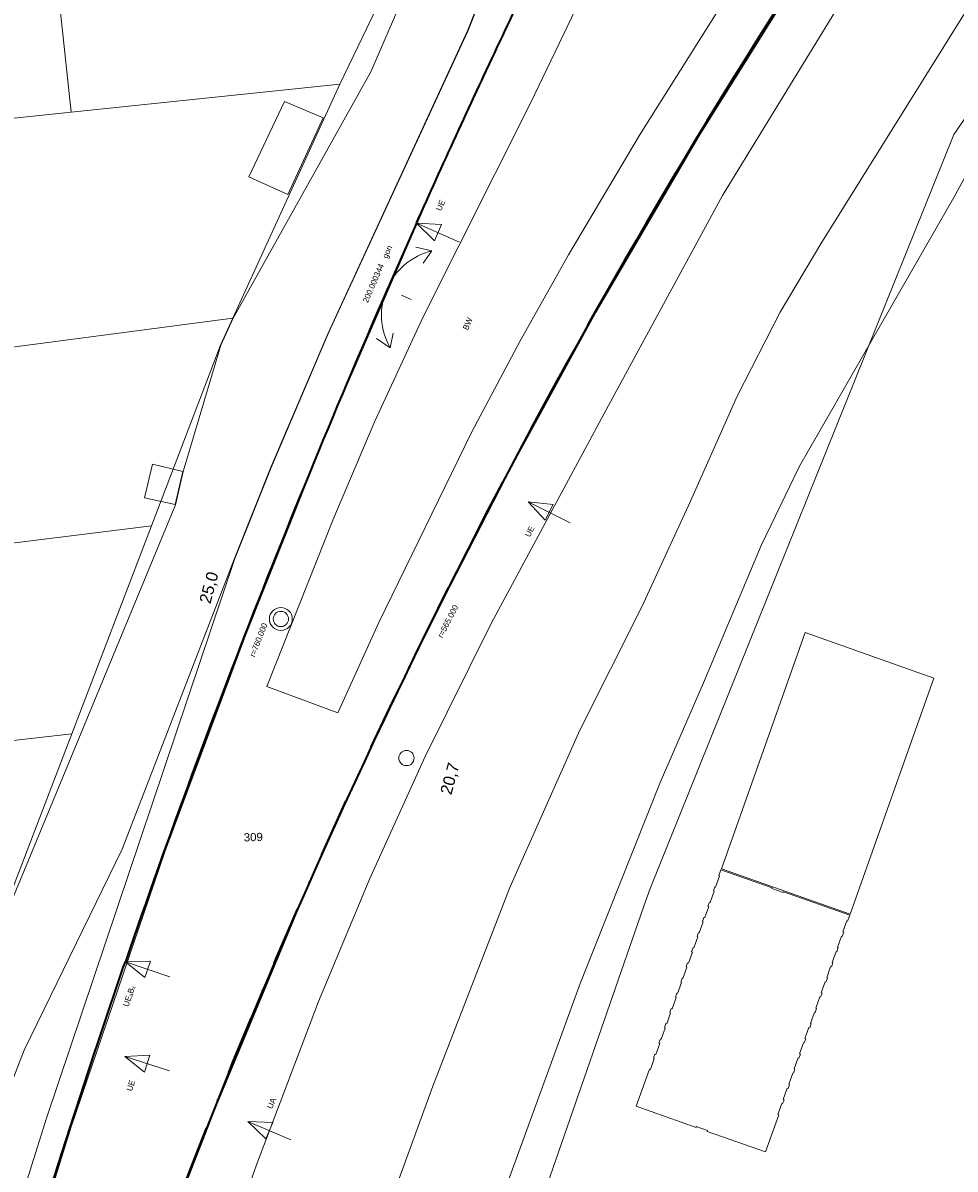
# Model space of a CAD drawing. Header units: millimetres. Extents: x -191 to 81095, y -508122 to 28741.
# Tile 178 of 251: x 5049 to 5128, y 10164 to 10262. Entities that reach past the tile are written whole.
import ezdxf
from ezdxf.enums import TextEntityAlignment as Align

# ---------------------------------------------------------------- set-up
doc = ezdxf.new("R2010")
doc.units = ezdxf.units.MM
doc.linetypes.add('STRICHPUNKT', pattern=[1, 0.5, -0.25, 0, -0.25])
doc.linetypes.add('VE22-087 DB - VST Hervest-Dorsten ALK VA2736$0$1', pattern=[0])
for name, color, linetype, lineweight in [('240620_Dorsten Achse$0$EB-62236R-A-ACHSE', 1, 'Continuous', 35), ('240620_Dorsten Achse$0$EB-62236R-A-TXT', 1, 'Continuous', 18), ('240620_Dorsten Achse$0$EB-62236S-A-KM', 1, 'Continuous', 18), ('240620_Dorsten Achse$0$EB-62236S-A-PFEIL-LIN', 1, 'Continuous', 18), ('240620_Dorsten Achse$0$EB-62236S-A-PFEIL-TXT', 1, 'Continuous', 18), ('240620_Dorsten Achse$0$EB-62273R-A-ACHSE', 1, 'Continuous', 35), ('240620_Dorsten Achse$0$EB-62273R-A-PFEIL-LIN', 1, 'Continuous', 18), ('240620_Dorsten Achse$0$EB-62273R-A-PFEIL-TXT', 1, 'Continuous', 18), ('240620_Dorsten Achse$0$EB-62273R-A-TXT', 1, 'Continuous', 18), ('240620_Dorsten Achse$0$EB-62273S-A-KM', 1, 'Continuous', 18), ('240620_Dorsten Achse$0$EB-62273S-A-KMTXT', 1, 'Continuous', 35), ('240620_Dorsten Achse$0$EB-62273S-A-PFEIL-LIN', 1, 'Continuous', 18), ('240620_Dorsten Achse$0$EB-62273S-A-PFEIL-TXT', 1, 'Continuous', 18), ('EB-2236R-A-ACHSE', 2, 'Continuous', 35), ('VE22-087 DB - VST Hervest-Dorsten ALK VA2736$0$AX_Bahnverkehr', 7, 'VE22-087 DB - VST Hervest-Dorsten ALK VA2736$0$1', 18), ('VE22-087 DB - VST Hervest-Dorsten ALK VA2736$0$AX_Flurstueck', 9, 'VE22-087 DB - VST Hervest-Dorsten ALK VA2736$0$1', 18), ('VE22-087 DB - VST Hervest-Dorsten ALK VA2736$0$AX_Gebaeude', 7, 'VE22-087 DB - VST Hervest-Dorsten ALK VA2736$0$1', 18), ('VE22-087 DB - VST Hervest-Dorsten ALK VA2736$0$AX_Gehoelz', 7, 'VE22-087 DB - VST Hervest-Dorsten ALK VA2736$0$1', 18), ('VE22-087 DB - VST Hervest-Dorsten ALK VA2736$0$AX_Gelaendekante', 7, 'VE22-087 DB - VST Hervest-Dorsten ALK VA2736$0$1', 18), ('VE22-087 DB - VST Hervest-Dorsten ALK VA2736$0$AX_Gleis', 7, 'VE22-087 DB - VST Hervest-Dorsten ALK VA2736$0$1', 18), ('VE22-087 DB - VST Hervest-Dorsten ALK VA2736$0$AX_IndustrieUndGewerbeflaeche', 7, 'VE22-087 DB - VST Hervest-Dorsten ALK VA2736$0$1', 18), ('VE22-087 DB - VST Hervest-Dorsten ALK VA2736$0$AX_SportFreizeitUndErholungsflaeche', 7, 'VE22-087 DB - VST Hervest-Dorsten ALK VA2736$0$1', 18), ('VE22-087 DB - VST Hervest-Dorsten ALK VA2736$0$AX_Wohnbauflaeche', 7, 'VE22-087 DB - VST Hervest-Dorsten ALK VA2736$0$1', 18)]:
    doc.layers.add(name, color=color, linetype=linetype, lineweight=lineweight)
doc.layers.add('XREF ALK Kataster', color=251, linetype='Continuous')
doc.styles.add('240620_Dorsten Achse$0$Beschriftung', font='arial.ttf')
doc.styles.add('240620_Dorsten Achse$0$PROVI', font='PROVI.SHX')
doc.styles.add('VE22-087 DB - VST Hervest-Dorsten ALK VA2736$0$0', font='arial.ttf')

# ---------------------------------------------------------------- blocks, each defined once
blk = doc.blocks.new('VE22-087 DB - VST Hervest-Dorsten ALK VA2736')
at = {"layer": 'VE22-087 DB - VST Hervest-Dorsten ALK VA2736$0$AX_Flurstueck', "linetype": 'VE22-087 DB - VST Hervest-Dorsten ALK VA2736$0$1', "lineweight": 13, "ltscale": 0.5}
for points in [[(5083.372, 10272.248, 0), (5075.712, 10256.388, 0), (5066.604, 10236.436, 0), (5065.562, 10234.151, 0), (5059.663, 10218.737, 0), (5052.869, 10201.006, 0), (5046.042, 10183.197, 0), (5033.781, 10155.39, 0), (5017.271, 10117.978, 0), (5015.651, 10114.311, 0), (5014.393, 10104.689, 0), (5023.279, 10102.446, 0), (5029.664, 10102.387, 0), (5046.623, 10102.23, 0), (5059.592, 10102.111, 0), (5064.424, 10102.066, 0), (5076.617, 10102.03, 0), (5085.391, 10133.898, 0), (5092.677, 10160.535, 0), (5101.634, 10186.329, 0), (5102.155, 10187.841, 0), (5128.045, 10252.087, 0), (5132.734, 10258.887, 0), (5149.892, 10283.652, 0)], [(5132.734, 10258.887, 0), (5128.045, 10252.087, 0), (5102.155, 10187.841, 0), (5101.634, 10186.329, 0), (5092.677, 10160.535, 0), (5085.391, 10133.898, 0), (5076.617, 10102.03, 0), (5081.065, 10103.119, 0), (5125.666, 10106.874, 0), (5137.403, 10108.279, 0)]]:
    blk.add_polyline3d(points, dxfattribs=at)
for points in [[(5083.372, 10272.248, 0), (5059.888, 10269.832, 0), (5051.241, 10268.943, 0), (5052.835, 10253.993, 0), (5075.712, 10256.388, 0)], [(5051.241, 10268.943, 0), (5026.335, 10266.379, 0), (5001.233, 10263.794, 0), (5002.801, 10248.753, 0), (5052.835, 10253.993, 0)], [(5014.931, 10232.008, 0), (5035.044, 10232.289, 0), (5066.604, 10236.436, 0), (5075.712, 10256.388, 0), (5052.835, 10253.993, 0), (5002.801, 10248.753, 0), (5003.021, 10231.84, 0), (5008.081, 10231.912, 0)], [(5003.021, 10231.84, 0), (5003.23, 10214.949, 0), (5008.698, 10215.022, 0), (5017.599, 10215.14, 0), (5032.235, 10215.335, 0), (5059.663, 10218.737, 0), (5065.562, 10234.151, 0), (5066.604, 10236.436, 0), (5035.044, 10232.289, 0), (5014.931, 10232.008, 0), (5008.081, 10231.912, 0)], [(5015.214, 10198.209, 0), (5024.065, 10198.299, 0), (5029.418, 10198.355, 0), (5052.869, 10201.006, 0), (5059.663, 10218.737, 0), (5032.235, 10215.335, 0), (5017.599, 10215.14, 0), (5008.698, 10215.022, 0), (5003.23, 10214.949, 0), (5003.447, 10198.089, 0), (5008.825, 10198.143, 0)], [(5008.825, 10198.143, 0), (5003.447, 10198.089, 0), (5003.299, 10180.113, 0), (5018.471, 10181.209, 0), (5026.979, 10181.822, 0), (5042.754, 10182.962, 0), (5046.042, 10183.197, 0), (5052.869, 10201.006, 0), (5029.418, 10198.355, 0), (5024.065, 10198.299, 0), (5015.214, 10198.209, 0)]]:
    blk.add_polyline3d(points, close=True, dxfattribs=at)
at = {"layer": 'VE22-087 DB - VST Hervest-Dorsten ALK VA2736$0$AX_Gebaeude', "color": 7, "linetype": 'VE22-087 DB - VST Hervest-Dorsten ALK VA2736$0$1', "lineweight": 13, "ltscale": 0.5}
for points in [[(5070.997, 10254.904, 0), (5067.97, 10248.477, 0), (5071.276, 10246.98, 0), (5074.304, 10253.498, 0)], [(5062.347, 10223.369, 0), (5059.762, 10224.005, 0), (5059.083, 10221.134, 0), (5061.699, 10220.548, 0)], [(5119.219, 10185.652, 0), (5126.336, 10205.762, 0), (5115.378, 10209.654, 0), (5108.255, 10189.526, 0)], [(5107.055, 10167.209, 0), (5107.032, 10167.143, 0), (5111.994, 10165.388, 0), (5113.123, 10168.55, 0), (5113.055, 10168.574, 0), (5113.391, 10169.515, 0), (5113.457, 10169.491, 0), (5113.58, 10169.839, 0), (5113.515, 10169.864, 0), (5113.853, 10170.815, 0), (5113.92, 10170.791, 0), (5114.044, 10171.139, 0), (5113.979, 10171.163, 0), (5114.317, 10172.112, 0), (5114.382, 10172.09, 0), (5114.506, 10172.438, 0), (5114.44, 10172.461, 0), (5114.776, 10173.402, 0), (5114.842, 10173.378, 0), (5114.97, 10173.735, 0), (5114.904, 10173.759, 0), (5115.239, 10174.701, 0), (5115.305, 10174.678, 0), (5115.429, 10175.027, 0), (5115.364, 10175.049, 0), (5115.703, 10176.001, 0), (5115.768, 10175.977, 0), (5115.893, 10176.325, 0), (5115.826, 10176.348, 0), (5116.166, 10177.299, 0), (5116.232, 10177.275, 0), (5116.355, 10177.624, 0), (5116.289, 10177.647, 0), (5116.627, 10178.598, 0), (5116.695, 10178.575, 0), (5116.818, 10178.921, 0), (5116.752, 10178.945, 0), (5117.087, 10179.886, 0), (5117.153, 10179.863, 0), (5117.278, 10180.212, 0), (5117.212, 10180.236, 0), (5117.551, 10181.186, 0), (5117.616, 10181.163, 0), (5117.74, 10181.511, 0), (5117.674, 10181.534, 0), (5118.01, 10182.474, 0), (5118.076, 10182.453, 0), (5118.199, 10182.8, 0), (5118.133, 10182.823, 0), (5118.472, 10183.775, 0), (5118.538, 10183.751, 0), (5118.665, 10184.109, 0), (5118.6, 10184.134, 0), (5118.934, 10185.074, 0), (5118.999, 10185.05, 0), (5119.18, 10185.558, 0), (5113.524, 10187.555, 0), (5113.501, 10187.489, 0), (5112.548, 10187.827, 0), (5112.571, 10187.891, 0), (5108.205, 10189.431, 0), (5108.02, 10188.914, 0), (5108.086, 10188.892, 0), (5107.749, 10187.952, 0), (5107.683, 10187.975, 0), (5107.558, 10187.627, 0), (5107.623, 10187.604, 0), (5107.283, 10186.654, 0), (5107.218, 10186.677, 0), (5107.093, 10186.331, 0), (5107.159, 10186.306, 0), (5106.819, 10185.356, 0), (5106.753, 10185.381, 0), (5106.625, 10185.023, 0), (5106.69, 10185, 0), (5106.355, 10184.06, 0), (5106.289, 10184.084, 0), (5106.165, 10183.736, 0), (5106.23, 10183.712, 0), (5105.892, 10182.773, 0), (5105.827, 10182.798, 0), (5105.702, 10182.449, 0), (5105.768, 10182.425, 0), (5105.428, 10181.476, 0), (5105.362, 10181.5, 0), (5105.238, 10181.151, 0), (5105.304, 10181.127, 0), (5104.964, 10180.179, 0), (5104.898, 10180.201, 0), (5104.773, 10179.855, 0), (5104.839, 10179.831, 0), (5104.502, 10178.892, 0), (5104.437, 10178.915, 0), (5104.314, 10178.577, 0), (5104.38, 10178.553, 0), (5104.037, 10177.594, 0), (5103.971, 10177.617, 0), (5103.848, 10177.271, 0), (5103.914, 10177.246, 0), (5103.576, 10176.307, 0), (5103.511, 10176.33, 0), (5103.382, 10175.973, 0), (5103.447, 10175.949, 0), (5103.109, 10175, 0), (5103.043, 10175.024, 0), (5102.915, 10174.667, 0), (5102.98, 10174.643, 0), (5102.643, 10173.703, 0), (5102.577, 10173.727, 0), (5102.457, 10173.388, 0), (5102.522, 10173.366, 0), (5102.183, 10172.415, 0), (5102.117, 10172.439, 0), (5100.986, 10169.281, 0), (5106.08, 10167.48, 0), (5106.102, 10167.546, 0)]]:
    blk.add_polyline3d(points, close=True, dxfattribs=at)
at = {"layer": 'VE22-087 DB - VST Hervest-Dorsten ALK VA2736$0$AX_Gehoelz', "color": 3, "linetype": 'VE22-087 DB - VST Hervest-Dorsten ALK VA2736$0$1', "lineweight": 13, "ltscale": 0.5, "true_color": 0x00ff00}
blk.add_polyline3d([(5120.508, 10314.211, 0), (5091.98, 10254.759, 0), (5082.828, 10236.555, 0), (5078.69, 10227.662, 0), (5075.12, 10219.23, 0), (5069.502, 10205.061, 0), (5075.548, 10202.796, 0), (5079.057, 10210.514, 0), (5086.973, 10226.743, 0), (5091.052, 10234.456, 0), (5095.197, 10241.839, 0), (5101.308, 10252.107, 0), (5108.679, 10263.833, 0)], dxfattribs=at)
at = {"layer": 'VE22-087 DB - VST Hervest-Dorsten ALK VA2736$0$AX_IndustrieUndGewerbeflaeche', "color": 253, "linetype": 'VE22-087 DB - VST Hervest-Dorsten ALK VA2736$0$1', "lineweight": 13, "ltscale": 0.5, "true_color": 0x999999}
blk.add_polyline3d([(5132.734, 10258.887, 0), (5128.045, 10252.087, 0), (5102.155, 10187.841, 0), (5101.634, 10186.329, 0), (5092.677, 10160.535, 0), (5085.391, 10133.898, 0), (5076.617, 10102.03, 0), (5081.065, 10103.119, 0), (5125.666, 10106.874, 0), (5137.403, 10108.279, 0)], dxfattribs=at)
at = {"layer": 'VE22-087 DB - VST Hervest-Dorsten ALK VA2736$0$AX_SportFreizeitUndErholungsflaeche', "color": 253, "linetype": 'VE22-087 DB - VST Hervest-Dorsten ALK VA2736$0$1', "lineweight": 13, "ltscale": 0.5, "true_color": 0x999999}
blk.add_polyline3d([(5083.372, 10272.248, 0), (5059.888, 10269.832, 0), (5051.241, 10268.943, 0), (5052.835, 10253.993, 0), (5075.712, 10256.388, 0)], close=True, dxfattribs=at)
at = {"layer": 'VE22-087 DB - VST Hervest-Dorsten ALK VA2736$0$AX_Flurstueck', "insert": (5068.333, 10192.566), "char_height": 0.7, "attachment_point": 2, "rotation": 1.58951, "style": 'VE22-087 DB - VST Hervest-Dorsten ALK VA2736$0$0', "bg_fill": 3, "box_fill_scale": 1, "bg_fill_color": 256, "bg_fill_transparency": 0}
blk.add_mtext('309', dxfattribs=at)
at = {"layer": 'VE22-087 DB - VST Hervest-Dorsten ALK VA2736$0$AX_Bahnverkehr', "color": 253, "linetype": 'VE22-087 DB - VST Hervest-Dorsten ALK VA2736$0$1', "lineweight": 13, "ltscale": 0.5, "true_color": 0x999999}
for points in [[(5108.679, 10263.833, 0), (5101.308, 10252.107, 0), (5095.197, 10241.839, 0), (5091.052, 10234.456, 0), (5086.973, 10226.743, 0), (5079.057, 10210.514, 0), (5075.548, 10202.796, 0), (5069.502, 10205.061, 0), (5075.12, 10219.23, 0), (5078.69, 10227.662, 0), (5082.828, 10236.555, 0), (5091.98, 10254.759, 0), (5120.508, 10314.211, 0)], [(5090.329, 10270.213, 0), (5086.626, 10260.906, 0), (5074.743, 10235.181, 0), (5069.853, 10223.701, 0), (5066.778, 10215.95, 0), (5050.718, 10168.282, 0), (5043.169, 10144.3, 0), (5029.664, 10102.387, 0), (5046.623, 10102.23, 0), (5068.61, 10164.296, 0), (5073.915, 10178.218, 0), (5078.285, 10188.689, 0), (5082.992, 10199.075, 0), (5088.628, 10210.417, 0), (5098.627, 10228.989, 0), (5108.325, 10246.884, 0), (5123.167, 10271.13, 0)]]:
    blk.add_polyline3d(points, dxfattribs=at)
at = {"layer": 'VE22-087 DB - VST Hervest-Dorsten ALK VA2736$0$AX_Gehoelz', "color": 3, "linetype": 'VE22-087 DB - VST Hervest-Dorsten ALK VA2736$0$1', "lineweight": 13, "ltscale": 0.5, "true_color": 0x00ff00}
for points in [[(5123.167, 10271.13, 0), (5108.325, 10246.884, 0), (5098.627, 10228.989, 0), (5088.628, 10210.417, 0), (5082.992, 10199.075, 0), (5078.285, 10188.689, 0), (5073.915, 10178.218, 0), (5068.61, 10164.296, 0), (5046.623, 10102.23, 0), (5059.592, 10102.111, 0), (5064.424, 10102.066, 0), (5076.617, 10102.03, 0), (5085.391, 10133.898, 0), (5092.677, 10160.535, 0), (5101.634, 10186.329, 0), (5102.155, 10187.841, 0), (5128.045, 10252.087, 0), (5132.734, 10258.887, 0), (5149.892, 10283.652, 0)], [(5083.372, 10272.248, 0), (5075.712, 10256.388, 0), (5066.604, 10236.436, 0), (5065.562, 10234.151, 0), (5059.663, 10218.737, 0), (5052.869, 10201.006, 0), (5046.042, 10183.197, 0), (5033.781, 10155.39, 0), (5017.271, 10117.978, 0), (5002.183, 10120.72, 0), (5002.118, 10117.478, 0), (5004.781, 10108.157, 0), (5014.393, 10104.689, 0), (5023.279, 10102.446, 0), (5027.875, 10102.404, 0), (5029.664, 10102.387, 0), (5043.169, 10144.3, 0), (5050.718, 10168.282, 0), (5066.778, 10215.95, 0), (5069.853, 10223.701, 0), (5074.743, 10235.181, 0), (5086.626, 10260.906, 0), (5090.329, 10270.213, 0)]]:
    blk.add_polyline3d(points, dxfattribs=at)
at = {"layer": 'VE22-087 DB - VST Hervest-Dorsten ALK VA2736$0$AX_Gelaendekante', "color": 18, "linetype": 'VE22-087 DB - VST Hervest-Dorsten ALK VA2736$0$1', "lineweight": 13, "ltscale": 0.5, "true_color": 0x520000}
for points in [[(5068.723, 10102.074, 0), (5072.072, 10108.08, 0), (5073.389, 10110.57, 0), (5074.709, 10113.728, 0), (5077.122, 10121.622, 0), (5082.65, 10140.535, 0), (5087.66, 10156.268, 0), (5096.206, 10179.746, 0), (5103.018, 10196.879, 0), (5106.722, 10205.373, 0), (5111.633, 10217.07, 0), (5114.895, 10223.84, 0), (5128.053, 10246.727, 0), (5131.664, 10253.329, 0), (5142.656, 10270.154, 0)], [(5135.98, 10273.685, 0), (5116.715, 10242.782, 0), (5113.257, 10236.942, 0), (5109.571, 10229.79, 0), (5105.606, 10220.836, 0), (5101.436, 10211.772, 0), (5096.183, 10201.338, 0), (5090.206, 10187.918, 0), (5083.638, 10171.004, 0), (5079.322, 10159.161, 0), (5076.11, 10149.067, 0), (5071.956, 10134.932, 0), (5069.113, 10124.009, 0), (5067.882, 10118.356, 0), (5064.928, 10102.084, 0)], [(5131.652, 10345.231, 0), (5129.067, 10345.479, 0), (5126.027, 10344.879, 0), (5123.613, 10344.01, 0), (5123.082, 10343.671, 0), (5122.214, 10342.99, 0), (5121.319, 10341.936, 0), (5120.396, 10340.682, 0), (5109.732, 10321.64, 0), (5093.498, 10291.659, 0), (5090.536, 10285.712, 0), (5083.613, 10269.596, 0), (5078.372, 10257.427, 0), (5066.622, 10236.435, 0), (5065.578, 10234.146, 0), (5062.374, 10223.362, 0), (5061.719, 10220.545, 0), (5046.242, 10183.177, 0), (5033.796, 10155.385, 0), (5016.548, 10116.26, 0)], [(5025.723, 10112.947, 0), (5033.624, 10136.107, 0), (5037.574, 10146.14, 0), (5042.684, 10158.34, 0), (5048.814, 10174.062, 0), (5057.154, 10191.201, 0), (5066.741, 10215.971, 0), (5069.87, 10223.793, 0), (5074.721, 10235.173, 0), (5086.61, 10260.929, 0), (5090.313, 10270.32, 0), (5101.526, 10293.881, 0), (5106.087, 10302.977, 0), (5108.457, 10306.921, 0), (5108.465, 10306.935, 0), (5108.702, 10307.326, 0), (5127.899, 10339.133, 0), (5131.652, 10345.231, 0)]]:
    blk.add_polyline3d(points, dxfattribs=at)
at = {"layer": 'VE22-087 DB - VST Hervest-Dorsten ALK VA2736$0$AX_Gleis', "color": 7, "linetype": 'VE22-087 DB - VST Hervest-Dorsten ALK VA2736$0$1', "lineweight": 13, "ltscale": 0.5}
for points in [[(5033.189, 10102.355, 0), (5043.934, 10139.067, 0), (5052.81, 10167.526, 0), (5060.804, 10190.97, 0), (5067.68, 10209.393, 0), (5074.659, 10226.915, 0), (5083.968, 10248.313, 0), (5091.9, 10265.469, 0), (5103.368, 10288.341, 0), (5119.199, 10318.212, 0), (5127.801, 10333.215, 0), (5134.908, 10345.426, 0), (5138.993, 10352.273, 0), (5150.626, 10371.185, 0), (5282.671, 10583.876, 0)], [(5042.602, 10102.268, 0), (5048.322, 10121.114, 0), (5054.649, 10140.877, 0), (5060.519, 10157.347, 0), (5065.178, 10169.284, 0), (5072.472, 10186.815, 0), (5077.506, 10197.975, 0), (5083.524, 10210.52, 0), (5090.385, 10223.815, 0), (5097.563, 10236.981, 0), (5106.342, 10251.98, 0), (5116.274, 10267.874, 0), (5123.478, 10278.723, 0), (5135.465, 10295.617, 0), (5148.333, 10311.947, 0), (5160.581, 10326.512, 0), (5171.638, 10338.704, 0), (5182.442, 10350.105, 0), (5197.491, 10364.951, 0), (5219.298, 10386.087, 0), (5319.782, 10483.391, 0)]]:
    blk.add_polyline3d(points, dxfattribs=at)
at = {"layer": 'VE22-087 DB - VST Hervest-Dorsten ALK VA2736$0$AX_Wohnbauflaeche', "color": 253, "linetype": 'VE22-087 DB - VST Hervest-Dorsten ALK VA2736$0$1', "lineweight": 13, "ltscale": 0.5, "true_color": 0x999999}
blk.add_polyline3d([(5001.233, 10263.794, 0), (5002.801, 10248.753, 0), (5003.021, 10231.84, 0), (5003.23, 10214.949, 0), (5003.447, 10198.089, 0), (5003.299, 10180.113, 0), (5003.056, 10165.698, 0), (5002.183, 10120.72, 0), (5017.271, 10117.978, 0), (5033.781, 10155.39, 0), (5046.042, 10183.197, 0), (5052.869, 10201.006, 0), (5059.663, 10218.737, 0), (5065.562, 10234.151, 0), (5066.604, 10236.436, 0), (5075.712, 10256.388, 0), (5052.835, 10253.993, 0), (5051.241, 10268.943, 0)], dxfattribs=at)

msp = doc.modelspace()

# ---------------------------------------------------------------- linework, layer by layer
at = {"layer": 'EB-2236R-A-ACHSE', "color": 251, "linetype": 'STRICHPUNKT', "ltscale": 10, "flags": 128}
msp.add_lwpolyline([(4859.502, 9422.799), (4872.511, 9471.077, 0.017829), (4877.336, 9491.914), (4880.465, 9508.02), (4883.328, 9522.752, -0.017829), (4892.816, 9563.73), (4973.336, 9862.553, -0.005234), (4993.14, 9933.103), (5038.787, 10089.402, -0.000207), (5041.243, 10097.8, -0.000622), (5043.007, 10103.796, -0.001037), (5045.268, 10111.383, -0.001452), (5047.324, 10118.162, -0.001867), (5049.623, 10125.563, -0.002282), (5051.83, 10132.469, -0.002696), (5054.241, 10139.759, -0.003111), (5056.621, 10146.683, -0.066775), (5124.742, 10280.593, -0.032347), (5164.803, 10331.303, -0.004102), (5170.572, 10337.602, -0.003555), (5176.723, 10344.115, -0.003008), (5182.611, 10350.188, -0.002461), (5188.975, 10356.61, -0.001914), (5194.843, 10362.429, -0.001367), (5201.444, 10368.889, -0.00082), (5206.677, 10373.967, -0.000273), (5214.02, 10381.059), (5282.892, 10447.511)], format="xyb", dxfattribs=at)

# ---------------------------------------------------------------- next in the draw order: block references
at = {"layer": 'XREF ALK Kataster', "color": 251}
msp.add_blockref('VE22-087 DB - VST Hervest-Dorsten ALK VA2736', (0, 0), dxfattribs=at)

# ---------------------------------------------------------------- next in the draw order: linework, layer by layer
at = {"layer": '240620_Dorsten Achse$0$EB-62236R-A-ACHSE', "color": 251}
msp.add_arc((5589.833, 9959.806), 565, 146.65869, 159.66584, dxfattribs=at)
at = {"layer": '240620_Dorsten Achse$0$EB-62236S-A-KM', "color": 251}
msp.add_circle((5081.398, 10198.957), 0.65, dxfattribs=at)
at = {"layer": '240620_Dorsten Achse$0$EB-62236S-A-PFEIL-LIN', "color": 251, "flags": 128}
for points in [[(5095.35, 10219.008), (5091.775, 10220.802), (5093.899, 10220.575), (5093.226, 10219.235), (5091.775, 10220.802)], [(5071.557, 10166.415), (5067.88, 10167.99), (5070.014, 10167.892), (5069.423, 10166.513), (5067.88, 10167.99)]]:
    msp.add_lwpolyline(points, dxfattribs=at)
at = {"layer": '240620_Dorsten Achse$0$EB-62273R-A-ACHSE', "color": 251, "flags": 128}
for points in [[(5082.258, 10244.543, -0.002626), (5085.623, 10251.969, -0.002453), (5089.142, 10259.531, -0.002281), (5092.645, 10266.876, -0.002108), (5096.307, 10274.385)], [(5036.971, 10115.218, -0.000042), (5040.001, 10125.545, -0.000271), (5041.865, 10131.882, -0.000667), (5044.553, 10140.955, -0.001163), (5046.826, 10148.527, -0.001693), (5049.477, 10157.181, -0.00219), (5051.976, 10165.114, -0.002586), (5054.7, 10173.486, -0.002815), (5057.439, 10181.6)]]:
    msp.add_lwpolyline(points, format="xyb", dxfattribs=at)
at = {"layer": '240620_Dorsten Achse$0$EB-62273R-A-ACHSE', "color": 251}
msp.add_arc((5776.164, 9934.552), 760, 155.928082, 161.030535, dxfattribs=at)
at = {"layer": '240620_Dorsten Achse$0$EB-62273R-A-PFEIL-LIN', "color": 251, "flags": 128}
for points in [[(5085.911, 10242.911), (5082.258, 10244.543), (5084.39, 10244.412), (5083.779, 10243.042), (5082.258, 10244.543)], [(5061.221, 10180.3), (5057.439, 10181.6), (5059.574, 10181.66), (5059.086, 10180.241), (5057.439, 10181.6)]]:
    msp.add_lwpolyline(points, dxfattribs=at)
at = {"layer": '240620_Dorsten Achse$0$EB-62273S-A-KM', "color": 251}
for radius in [0.975, 0.65]:
    msp.add_circle((5070.694, 10210.807), radius, dxfattribs=at)
at = {"layer": '240620_Dorsten Achse$0$EB-62273S-A-PFEIL-LIN', "color": 251}
msp.add_line((5081.789, 10238.043), (5080.962, 10238.398), dxfattribs=at)
at = {"layer": '240620_Dorsten Achse$0$EB-62273S-A-PFEIL-LIN', "color": 251, "flags": 128}
for points in [[(5082.188, 10242.485), (5083.565, 10242.178), (5082.823, 10241.126)], [(5078.842, 10234.696), (5080.013, 10233.908), (5080.265, 10235.17)], [(5061.2, 10172.288), (5057.4, 10173.536), (5059.534, 10173.624), (5059.066, 10172.199), (5057.4, 10173.536)]]:
    msp.add_lwpolyline(points, dxfattribs=at)
at = {"layer": '240620_Dorsten Achse$0$EB-62273S-A-PFEIL-LIN', "color": 251}
msp.add_arc((5084.89, 10236.711), 5.625, 103.62494, 209.88564, dxfattribs=at)

# ---------------------------------------------------------------- next in the draw order: texts
at = {"layer": '240620_Dorsten Achse$0$EB-62236R-A-TXT', "color": 251, "style": '240620_Dorsten Achse$0$PROVI'}
msp.add_text('r=565.000', height=0.5, rotation=63.16227, dxfattribs=at).set_placement((5084.022, 10209.373), align=Align.TOP_LEFT)
at = {"layer": '240620_Dorsten Achse$0$EB-62236S-A-PFEIL-TXT', "color": 251, "style": '240620_Dorsten Achse$0$PROVI'}
msp.add_text('UE', height=0.5, rotation=63.34866, dxfattribs=at).set_placement((5091.884, 10218.79), align=Align.TOP_RIGHT)
msp.add_text('UA', height=0.5, rotation=66.80884, dxfattribs=at).set_placement((5069.488, 10169.205), align=Align.TOP_LEFT)
at = {"layer": '240620_Dorsten Achse$0$EB-62273R-A-PFEIL-TXT', "color": 251, "style": '240620_Dorsten Achse$0$PROVI'}
msp.add_text('UE', height=0.5, rotation=65.92808, dxfattribs=at).set_placement((5083.885, 10245.733), align=Align.TOP_LEFT)
msp.add_text('UEₐBₓ', height=0.5, rotation=71.03054, dxfattribs=at).set_placement((5057.815, 10179.62), align=Align.TOP_RIGHT)
at = {"layer": '240620_Dorsten Achse$0$EB-62273R-A-TXT', "color": 251, "style": '240620_Dorsten Achse$0$PROVI'}
msp.add_text('r=760.000', height=0.5, rotation=68.47931, dxfattribs=at).set_placement((5067.998, 10207.706), align=Align.TOP_LEFT)
at = {"layer": '240620_Dorsten Achse$0$EB-62273S-A-KMTXT', "color": 251, "style": '240620_Dorsten Achse$0$Beschriftung'}
for s, p in [('25,0', (5065.037, 10213.353)), ('20,7', (5085.572, 10197.076))]:
    msp.add_text(s, height=1, rotation=74.87133, dxfattribs=at).set_placement(p, align=Align.CENTER)
at = {"layer": '240620_Dorsten Achse$0$EB-62273S-A-PFEIL-TXT', "color": 251, "style": '240620_Dorsten Achse$0$PROVI'}
msp.add_text('gon', height=0.5, rotation=66.75529, dxfattribs=at).set_placement((5079.768, 10241.482))
msp.add_text('200.000344', height=0.5, rotation=66.75529, dxfattribs=at).set_placement((5078.803, 10239.326), align=Align.CENTER)
msp.add_text('BW', height=0.5, rotation=66.75513, dxfattribs=at).set_placement((5086.383, 10236.07), align=Align.TOP_CENTER)
msp.add_text('UE', height=0.5, rotation=71.82291, dxfattribs=at).set_placement((5057.804, 10171.561), align=Align.TOP_RIGHT)

doc.saveas('drawing.dxf')
